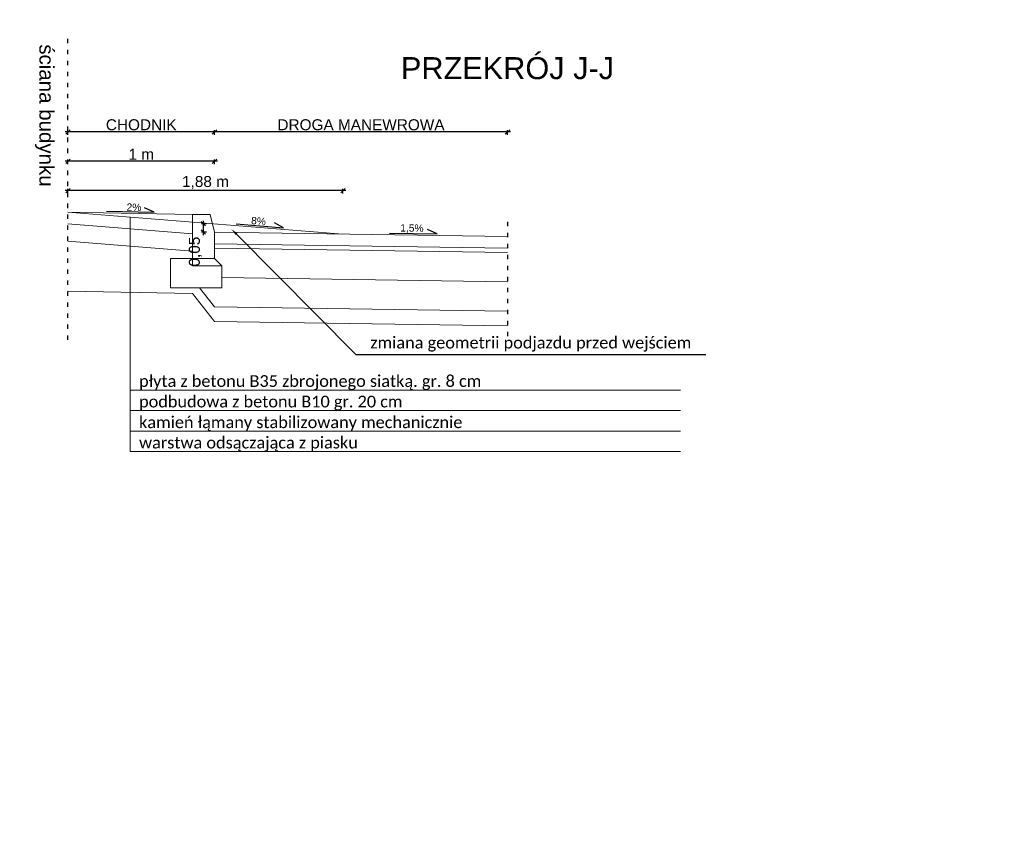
# Model space of a CAD drawing. Extents: x 8014 to 6635291, y -5609 to 5765892.
# Tile 151 of 158: x 6601787 to 6602459, y 5735956 to 5736507. Entities that reach past the tile are written whole.
import ezdxf
from ezdxf import colors
from ezdxf.entities.mleader import LeaderData, LeaderLine
from ezdxf.enums import TextEntityAlignment as Align
from ezdxf.math import Vec2, Vec3

# ---------------------------------------------------------------- set-up
doc = ezdxf.new("R2010")
doc.units = 0
doc.header["$PDSIZE"] = 0.75
doc.linetypes.add('ACAD_ISO03W100', pattern=[30, 12, -18])
doc.layers.get('0').update_dxf_attribs({"linetype": 'CONTINUOUS'})
doc.layers.get('Defpoints').update_dxf_attribs({"linetype": 'CONTINUOUS'})
doc.layers.add('a_zieleń', color=80, linetype='CONTINUOUS')
doc.layers.add('KFG-OPIS', color=7, linetype='CONTINUOUS', lineweight=0)
doc.layers.add('LSEC_____233', color=7, linetype='CONTINUOUS', lineweight=5)
doc.styles.add('Arial', font='arial.ttf')
doc.styles.add('calibri', font='calibri.ttf')
doc.styles.add('Style-SWISSLT_1250', font='SWISSLT_1250.shx')
doc.dimstyles.new('1-50', dxfattribs={"dimtxt": 5, "dimasz": 3, "dimexe": 1.25, "dimexo": 0.625, "dimgap": 1, "dimtad": 1, "dimdec": 0, "dimrnd": 0.5, "dimtxsty": 'Arial', "dimblk": 'OBLIQUE', "dimcen": 2, "dimdle": 2, "dimclrd": 7, "dimclrt": 7, "dimadec": 0, "dimazin": 0, "dimtfac": 1, "dimtdec": 0, "dimtmove": 0, "dimatfit": 3, "dimldrblk": 'ARCHTICK', "dimfxl": 2, "dimfxlon": 1, "dimarcsym": 0})

# ---------------------------------------------------------------- blocks, each defined once
blk = doc.blocks.new('_Oblique')
at = {"color": 0, "linetype": 'ByBlock', "lineweight": -2}
blk.add_line((-0.5, -0.5), (0.5, 0.5), dxfattribs=at)
blk = doc.blocks.new('*D892')
at = {"color": 7, "linetype": 'ByBlock', "lineweight": -2}
blk.add_line((6602122.04, 5736430.09), (6601918.04, 5736430.09), dxfattribs=at)
at = {"color": 0, "linetype": 'ByBlock', "lineweight": -2}
for p, q in [((6601920.04, 5736428.09), (6601920.04, 5736431.34)), ((6602120.04, 5736428.09), (6602120.04, 5736431.34))]:
    blk.add_line(p, q, dxfattribs=at)
at = {"layer": 'Defpoints', "color": 0}
for p in [(6601920.04, 5736430.09), (6601920.04, 5736375.49), (6602120.04, 5736379.49)]:
    blk.add_point(p, dxfattribs=at)
at = {"color": 7, "linetype": 'ByBlock', "lineweight": -2, "xscale": 3, "yscale": 3, "zscale": 3, "rotation": 180}
blk.add_blockref('_Oblique', (6601920.04, 5736430.09), dxfattribs=at)
at = {"color": 7, "linetype": 'ByBlock', "lineweight": -2, "xscale": 3, "yscale": 3, "zscale": 3}
blk.add_blockref('_Oblique', (6602120.04, 5736430.09), dxfattribs=at)
at = {"color": 7, "lineweight": -2, "insert": (6602020.04, 5736434.97), "char_height": 7.5, "attachment_point": 5, "style": 'Arial'}
blk.add_mtext('DROGA MANEWROWA', dxfattribs=at)
blk = doc.blocks.new('_Dot')
at = {"color": 0, "linetype": 'ByBlock', "lineweight": -2}
blk.add_line((-0.5, 0), (-1, 0), dxfattribs=at)
at = {"color": 0, "linetype": 'ByBlock', "const_width": 0.5}
blk.add_lwpolyline([(-0.25, 0, 1), (0.25, 0, 1)], format="xyb", close=True, dxfattribs=at)
blk = doc.blocks.new('*D893')
at = {"color": 7, "linetype": 'ByBlock', "lineweight": -2}
blk.add_line((6601922.04, 5736410.09), (6601818.04, 5736410.09), dxfattribs=at)
at = {"color": 0, "linetype": 'ByBlock', "lineweight": -2}
for p, q in [((6601820.04, 5736408.09), (6601820.04, 5736411.34)), ((6601920.04, 5736408.09), (6601920.04, 5736411.34))]:
    blk.add_line(p, q, dxfattribs=at)
at = {"layer": 'Defpoints', "color": 0}
for p in [(6601820.04, 5736410.09), (6601820.04, 5736375.49), (6601920.04, 5736375.49)]:
    blk.add_point(p, dxfattribs=at)
at = {"color": 7, "linetype": 'ByBlock', "lineweight": -2, "xscale": 3, "yscale": 3, "zscale": 3, "rotation": 180}
blk.add_blockref('_Oblique', (6601820.04, 5736410.09), dxfattribs=at)
at = {"color": 7, "linetype": 'ByBlock', "lineweight": -2, "xscale": 3, "yscale": 3, "zscale": 3}
blk.add_blockref('_Oblique', (6601920.04, 5736410.09), dxfattribs=at)
at = {"color": 7, "lineweight": -2, "insert": (6601870.04, 5736414.86), "char_height": 7.5, "attachment_point": 5, "style": 'Arial'}
blk.add_mtext('1 m', dxfattribs=at)
blk = doc.blocks.new('*D894')
at = {"color": 7, "linetype": 'ByBlock', "lineweight": -2}
blk.add_line((6601922.04, 5736430.09), (6601818.04, 5736430.09), dxfattribs=at)
at = {"color": 0, "linetype": 'ByBlock', "lineweight": -2}
for p, q in [((6601820.04, 5736428.09), (6601820.04, 5736431.34)), ((6601920.04, 5736428.09), (6601920.04, 5736431.34))]:
    blk.add_line(p, q, dxfattribs=at)
at = {"layer": 'Defpoints', "color": 0}
for p in [(6601820.04, 5736430.09), (6601820.04, 5736375.49), (6601920.04, 5736375.49)]:
    blk.add_point(p, dxfattribs=at)
at = {"color": 7, "linetype": 'ByBlock', "lineweight": -2, "xscale": 3, "yscale": 3, "zscale": 3, "rotation": 180}
blk.add_blockref('_Oblique', (6601820.04, 5736430.09), dxfattribs=at)
at = {"color": 7, "linetype": 'ByBlock', "lineweight": -2, "xscale": 3, "yscale": 3, "zscale": 3}
blk.add_blockref('_Oblique', (6601920.04, 5736430.09), dxfattribs=at)
at = {"color": 7, "lineweight": -2, "insert": (6601870.04, 5736434.97), "char_height": 7.5, "attachment_point": 5, "style": 'Arial'}
blk.add_mtext('CHODNIK', dxfattribs=at)
blk = doc.blocks.new('*D897')
at = {"color": 7, "linetype": 'ByBlock', "lineweight": -2}
blk.add_line((6602009.73, 5736390.09), (6601818.04, 5736390.09), dxfattribs=at)
at = {"color": 0, "linetype": 'ByBlock', "lineweight": -2}
for p, q in [((6601820.04, 5736388.09), (6601820.04, 5736391.34)), ((6602007.73, 5736388.09), (6602007.73, 5736391.34))]:
    blk.add_line(p, q, dxfattribs=at)
at = {"layer": 'Defpoints', "color": 0}
for p in [(6601820.04, 5736390.09), (6601820.04, 5736355.49), (6602007.73, 5736360.48)]:
    blk.add_point(p, dxfattribs=at)
at = {"color": 7, "linetype": 'ByBlock', "lineweight": -2, "xscale": 3, "yscale": 3, "zscale": 3, "rotation": 180}
blk.add_blockref('_Oblique', (6601820.04, 5736390.09), dxfattribs=at)
at = {"color": 7, "linetype": 'ByBlock', "lineweight": -2, "xscale": 3, "yscale": 3, "zscale": 3}
blk.add_blockref('_Oblique', (6602007.73, 5736390.09), dxfattribs=at)
at = {"color": 7, "lineweight": -2, "insert": (6601913.89, 5736395.6), "char_height": 7.5, "attachment_point": 5, "style": 'Arial'}
blk.add_mtext('1,88 m', dxfattribs=at)
blk = doc.blocks.new('*D898')
at = {"color": 0, "linetype": 'ByBlock', "lineweight": -2}
for p, q in [((6601914.49, 5736367.49), (6601911.24, 5736367.49)), ((6601914.49, 5736361.79), (6601911.24, 5736361.79))]:
    blk.add_line(p, q, dxfattribs=at)
at = {"color": 7, "linetype": 'ByBlock', "lineweight": -2}
blk.add_line((6601912.49, 5736359.79), (6601912.49, 5736369.49), dxfattribs=at)
at = {"layer": 'Defpoints', "color": 0}
for p in [(6601912.49, 5736367.49), (6601920.04, 5736367.49), (6601920.04, 5736361.79)]:
    blk.add_point(p, dxfattribs=at)
at = {"color": 7, "linetype": 'ByBlock', "lineweight": -2, "xscale": 3, "yscale": 3, "zscale": 3}
for p, rotation in [((6601912.49, 5736367.49), 90), ((6601912.49, 5736361.79), 270)]:
    blk.add_blockref('_Oblique', p, dxfattribs=dict(at, rotation=rotation))
at = {"color": 7, "lineweight": -2, "insert": (6601906.99, 5736348.48), "char_height": 7.5, "attachment_point": 5, "rotation": 90, "style": 'Arial'}
blk.add_mtext('0,05', dxfattribs=at)

msp = doc.modelspace()

# ---------------------------------------------------------------- hatches: boundary and pattern name
at = {"layer": 'a_zieleń', "transparency": 33554687}
h = msp.add_hatch(dxfattribs=at)
h.set_pattern_fill('ANSI31', color=256, scale=2, angle=0.541558)
h.set_pattern_definition([(45.54155787, (6600987.53512, 5732094.77134), (-0.1784396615, 0.175097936), [])])
edge = h.paths.add_edge_path()
edge.add_line((6601184.523, 5731785.715), (6601184.767, 5731785.473))
edge.add_line((6601184.767, 5731785.473), (6601208.79, 5731802.27))
edge.add_line((6601208.79, 5731802.27), (6601211.05, 5731814.48))
edge.add_line((6601211.05, 5731814.48), (6601142.151, 5731813.823))
edge.add_arc((6601143.698, 5731819.102), 5.501, 253.660343, 270.547511)
edge.add_line((6601143.751, 5731813.601), (6601191.034, 5731814.053))
edge.add_arc((6601191.122, 5731812.113), 1.942, 359.837408, 92.593968, ccw=False)
edge.add_line((6601193.063, 5731812.108), (6601193.074, 5731811.004))
edge.add_line((6601193.074, 5731811.004), (6601197.383, 5731811.045))
edge.add_line((6601197.383, 5731811.045), (6601197.425, 5731806.621))
edge.add_line((6601197.425, 5731806.621), (6601199.732, 5731806.642))
edge.add_line((6601199.732, 5731806.642), (6601199.803, 5731799.171))
edge.add_line((6601199.803, 5731799.171), (6601197.516, 5731797.165))
edge.add_line((6601197.516, 5731797.165), (6601194.216, 5731797.133))
edge.add_line((6601194.216, 5731797.133), (6601194.251, 5731793.47))
edge.add_arc((6601191.538, 5731793.658), 2.72, 281.089447, 356.035789, ccw=False)
edge.add_line((6601192.061, 5731790.989), (6601185.152, 5731786.156))
edge.add_arc((71774552.687, -87417922.681), 113685689.918, 124.97904394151, 124.97904432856)
h.paths.add_polyline_path([(6601204.906, 5731809.178), (6601202.577, 5731808.579), (6601203.741, 5731808.879)], flags=16)

# ---------------------------------------------------------------- linework, layer by layer
at = {"linetype": 'ACAD_ISO03W100', "ltscale": 0.25}
for points in [[(6601820.041, 5736288.233), (6601820.041, 5736497.419)], [(6602120.041, 5736368.793), (6602120.041, 5736287.793)]]:
    msp.add_lwpolyline(points, dxfattribs=at)
at = {"lineweight": 13}
for points in [[(6601905.041, 5736373.793), (6601820.041, 5736375.493)], [(6602120.041, 5736358.793), (6601920.041, 5736361.793)], [(6602120.041, 5736350.793), (6601920.041, 5736353.793)], [(6602120.041, 5736347.793), (6601920.041, 5736350.793)], [(6602120.041, 5736327.793), (6601925.041, 5736330.718)], [(6602120.041, 5736307.793), (6601920.041, 5736310.793), (6601909.778, 5736323.793)]]:
    msp.add_lwpolyline(points, dxfattribs=at)
at = {"lineweight": 18}
for points in [[(6601820.041, 5736375.493), (6602007.733, 5736360.478)], [(6601820.041, 5736367.493), (6601905.041, 5736360.693)], [(6601820.041, 5736355.593), (6601905.041, 5736348.793)]]:
    msp.add_lwpolyline(points, dxfattribs=at)
for points in [[(6601846.302, 5736376.057), (6601878.789, 5736375.503), (6601872.353, 5736378.343)], [(6601934.817, 5736367.494), (6601967.199, 5736364.818), (6601960.963, 5736368.073)], [(6602039.465, 5736361.172), (6602071.952, 5736360.618), (6602065.517, 5736363.458)]]:
    msp.add_lwpolyline(points)
at = {"lineweight": 13}
for points in [[(6601905.041, 5736373.793), (6601905.041, 5736343.793), (6601920.041, 5736343.793), (6601920.041, 5736361.793), (6601920.041, 5736361.793), (6601917.041, 5736373.793), (6601917.041, 5736373.793)], [(6601920.041, 5736361.793), (6601920.041, 5736343.793), (6601905.041, 5736343.793), (6601905.041, 5736373.793), (6601917.041, 5736373.793)], [(6601890.041, 5736323.793), (6601925.041, 5736323.793), (6601925.041, 5736323.793), (6601925.041, 5736338.793), (6601925.041, 5736338.793), (6601905.041, 5736338.793), (6601905.041, 5736343.793), (6601890.041, 5736343.793)], [(6601905.041, 5736338.793), (6601905.041, 5736343.793), (6601905.041, 5736343.793), (6601890.041, 5736343.793), (6601890.041, 5736323.793), (6601925.041, 5736323.793), (6601925.041, 5736338.793)], [(6601920.041, 5736343.793), (6601905.041, 5736343.793), (6601905.041, 5736338.793), (6601925.041, 5736338.793)]]:
    msp.add_lwpolyline(points, close=True, dxfattribs=at)
at = {"layer": 'Defpoints', "lineweight": 13}
for points in [[(6601905.041, 5736319.793), (6601820.041, 5736321.493)], [(6602120.041, 5736297.793), (6601920.041, 5736300.793), (6601905.041, 5736319.793)]]:
    msp.add_lwpolyline(points, dxfattribs=at)
at = {"layer": 'KFG-OPIS', "color": 5, "ltscale": 25}
for points in [[(6601862.541, 5736372.093), (6601862.541, 5736254.043), (6602238.048, 5736254.043)], [(6601862.541, 5736372.093), (6601862.541, 5736226.05), (6602238.048, 5736226.05)], [(6601862.541, 5736372.093), (6601862.541, 5736212.053), (6602238.048, 5736212.053)], [(6601862.541, 5736372.093), (6601862.541, 5736240.046), (6602238.048, 5736240.046)]]:
    msp.add_lwpolyline(points, dxfattribs=at)

# ---------------------------------------------------------------- texts
at = {"lineweight": 35, "style": 'Arial'}
msp.add_text('ściana budynku', height=10, rotation=270, dxfattribs=at).set_placement((6601805.514, 5736441.367), align=Align.MIDDLE_CENTER)
msp.add_text('PRZEKRÓJ J-J', height=15, dxfattribs=at).set_placement((6602120.041, 5736473.648), align=Align.MIDDLE_CENTER)
at = {"layer": 'KFG-OPIS', "color": 5, "char_height": 7.998, "width": 369.50844, "attachment_point": 7, "style": 'calibri'}
for s, insert in [('płyta z betonu B35 zbrojonego siatką. gr. 8 cm', (6601868.539, 5736254.043)), ('podbudowa z betonu B10 gr. 20 cm', (6601868.539, 5736240.046)), ('kamień łąmany stabilizowany mechanicznie', (6601868.539, 5736226.05)), ('warstwa odsączająca z piasku', (6601868.539, 5736212.053))]:
    msp.add_mtext(s, dxfattribs=dict(at, insert=insert))
at = {"layer": 'LSEC_____233', "color": 7, "linetype": 'Continuous', "lineweight": 5, "style": 'Style-SWISSLT_1250'}
for s, rotation, p in [('2%%%', 359.1, (6601860.063, 5736378.869)), ('8%%%', 355.351411, (6601945.083, 5736369.755)), ('1,5%%%', 359.1, (6602046.867, 5736364.688))]:
    msp.add_text(s, height=5, rotation=rotation, dxfattribs=at).set_placement(p, align=Align.MIDDLE_LEFT)

# ---------------------------------------------------------------- dimensions: what is measured, and where the dimension line sits
at = {"linetype": 'ByBlock', "lineweight": -2}
for base, p1, p2, angle, text, override, picture, middle in [((6601920.041, 5736430.091), (6602120.041, 5736379.493), (6601920.041, 5736375.493), 180, 'DROGA MANEWROWA', {"dimtxt": 7.5, "dimdec": 2, "dimlfac": 0.01, "dimrnd": 0.01, "dimpost": ' m', "dimtxsty": 'Arial', "dimtmove": 1, "dimldrblk": 'Dot'}, '*D892', (6602020.041, 5736430.091)), ((6601912.493, 5736367.493), (6601920.041, 5736361.793), (6601920.041, 5736367.493), 90, '0,05', {"dimtxt": 7.5, "dimdec": 2, "dimlfac": 0.01, "dimrnd": 0.01, "dimpost": ' m', "dimtxsty": 'Arial', "dimtmove": 1, "dimldrblk": 'Dot', "dimtolj": 0}, '*D898', (6601912.493, 5736348.48))]:
    dim = msp.add_linear_dim(base=base, p1=p1, p2=p2, angle=angle, text=text, dimstyle='1-50', override=override, dxfattribs=at)
    dim.commit()
    dim.dimension.update_dxf_attribs({"geometry": picture, "text_midpoint": middle, "dimtype": 160})
dim = msp.add_linear_dim(base=(6601820.041, 5736430.091), p1=(6601920.041, 5736375.493), p2=(6601820.041, 5736375.493), angle=180, text='CHODNIK', dimstyle='1-50', override={"dimtxt": 7.5, "dimdec": 2, "dimlfac": 0.01, "dimrnd": 0.01, "dimpost": ' m', "dimtxsty": 'Arial', "dimtmove": 1, "dimldrblk": 'Dot'}, dxfattribs=at)
dim.commit()
dim.dimension.update_dxf_attribs({"geometry": '*D894', "text_midpoint": (6601870.041, 5736434.972)})
for base, p1, p2, picture, middle in [((6601820.041, 5736410.091), (6601920.041, 5736375.493), (6601820.041, 5736375.493), '*D893', (6601870.041, 5736414.857)), ((6601820.041, 5736390.091), (6602007.733, 5736360.478), (6601820.041, 5736355.493), '*D897', (6601913.887, 5736395.599))]:
    dim = msp.add_linear_dim(base=base, p1=p1, p2=p2, angle=180, dimstyle='1-50', override={"dimtxt": 7.5, "dimdec": 2, "dimlfac": 0.01, "dimrnd": 0.01, "dimpost": ' m', "dimtmove": 1, "dimldrblk": 'Dot'}, dxfattribs=at)
    dim.commit()
    dim.dimension.update_dxf_attribs({"geometry": picture, "text_midpoint": middle})

# ---------------------------------------------------------------- leaders
at = {"color": 5, "lineweight": 13}
ml = msp.add_multileader_mtext('Standard', dxfattribs=at)
ml.set_content('{\\fCalibri|b0|i0|c238|p34;zmiana geometrii podjazdu przed wejściem}', color=5)
ml.set_leader_properties(linetype='ByLayer')
ml.build(insert=Vec2(0, 0))
ml.multileader.update_dxf_attribs({"text_left_attachment_type": 8, "text_right_attachment_type": 6, "arrow_head_size": 5})
ctx = ml.context
ctx.base_point, ctx.char_height, ctx.arrow_head_size, ctx.plane_origin = Vec3(6602024.435, 5736278.39), 8, 5, Vec3(6601931.582, 5736363.87)
ctx.left_attachment, ctx.right_attachment = 8, 6
notes = []
notes.append((ctx, [(0, (1, 1, 0), (6602016.435, 5736278.39), (1, 0), 8, [(0, [(6601931.582, 5736363.87)], 0, [])])]))
ctx.mtext.insert, ctx.mtext.flow_direction = Vec3(6602026.435, 5736290.402), 5
for ctx, leaders in notes:
    for number, flags, end, landing, length, lines in leaders:
        leader = LeaderData()
        leader.index, (leader.has_last_leader_line, leader.has_dogleg_vector, leader.attachment_direction) = number, flags
        leader.last_leader_point, leader.dogleg_vector, leader.dogleg_length = Vec3(end), Vec3(landing), length
        for number, points, colour, breaks in lines:
            line = LeaderLine()
            line.index, line.vertices, line.color, line.breaks = number, Vec3.list(points), colors.encode_raw_color(colour), breaks
            leader.lines.append(line)
        ctx.leaders.append(leader)

doc.saveas('drawing.dxf')
